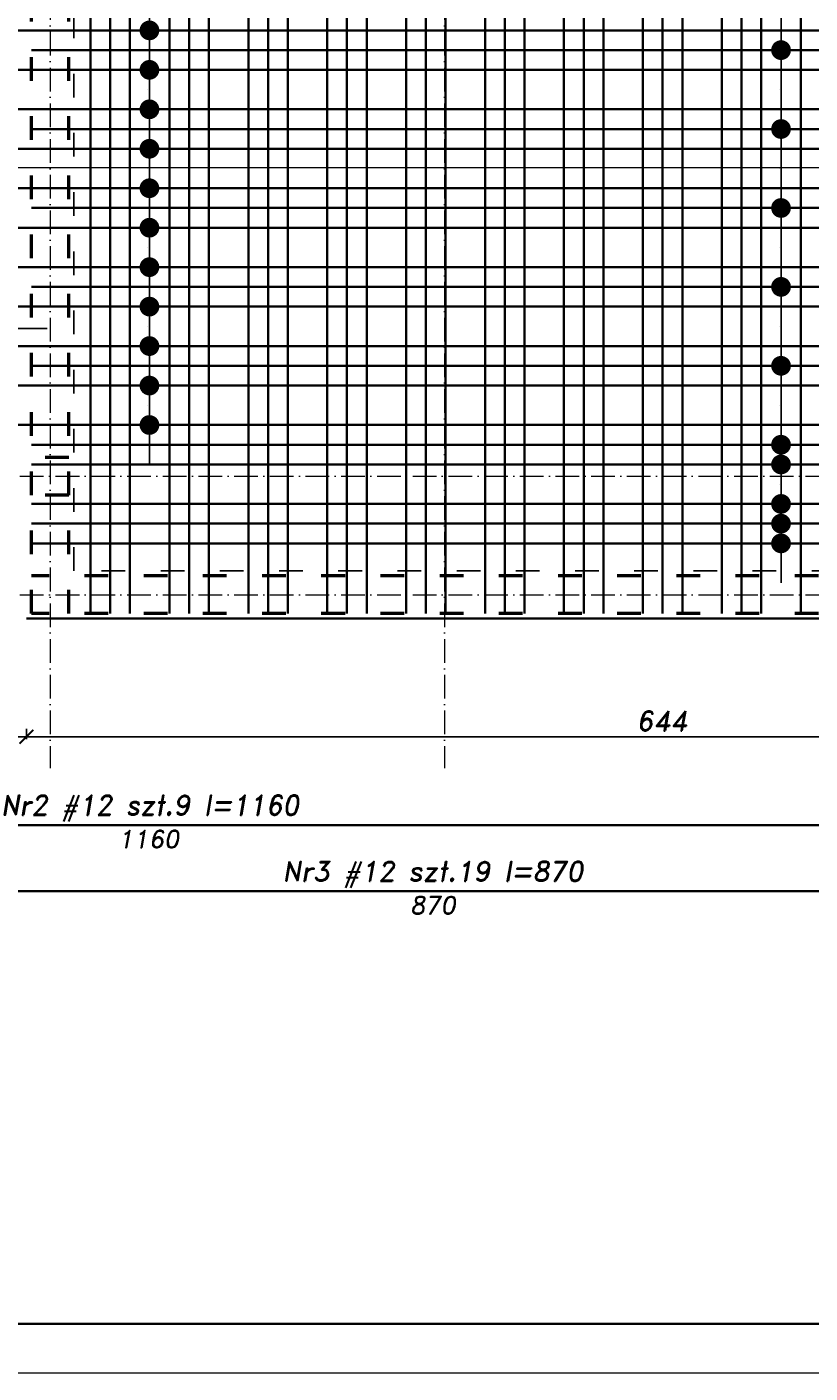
# Model space of a CAD drawing. Header units: millimetres. Extents: x 295948 to 312016, y 6878 to 18016.
# Tile 73 of 252: x 302029 to 302426, y 13742 to 14424. Entities that reach past the tile are written whole.
import ezdxf

# ---------------------------------------------------------------- set-up
doc = ezdxf.new("R2010")
doc.units = ezdxf.units.MM
doc.linetypes.add('ACAD_ISO03W100', pattern=[30, 12, -18])
doc.linetypes.add('ACAD_ISO10W100', pattern=[18, 12, -3, 0, -3])
for name, color, linetype, lineweight in [('konstrukcja', 3, 'Continuous', 35), ('konstrukcja wymiary', 1, 'Continuous', 13), ('opisy', 2, 'Continuous', 18), ('osie', 5, 'ACAD_ISO10W100', 13), ('zbrojenie', 4, 'Continuous', 50), ('zbrojenie płyty', 141, 'Continuous', 35)]:
    doc.layers.add(name, color=color, linetype=linetype, lineweight=lineweight)
doc.layers.add('przerywane', color=6, linetype='ACAD_ISO03W100')
doc.styles.add('KONSTRUKCJA', font='romand.shx', dxfattribs={"oblique": 10})
doc.styles.get("Standard").update_dxf_attribs({"font": 'romand.shx', "oblique": 10})
doc.dimstyles.new('150', dxfattribs={"dimtxt": 10, "dimasz": 7, "dimexe": 1.25, "dimexo": 0.625, "dimgap": 3, "dimtad": 1, "dimdec": 0, "dimrnd": 0.5, "dimtxsty": 'KONSTRUKCJA', "dimblk": 'ARCHTICK', "dimcen": 2.5, "dimadec": 0, "dimazin": 0, "dimtfac": 1, "dimtdec": 0, "dimtix": 1, "dimtmove": 0, "dimatfit": 3, "dimfxl": 4, "dimfxlon": 1, "dimarcsym": 0})
doc.dimstyles.new('kropki', dxfattribs={"dimtxt": 0.001, "dimasz": 10, "dimexe": 1.25, "dimexo": 0.625, "dimgap": 1, "dimtad": 1, "dimtxsty": 'Standard', "dimblk": 'DOT', "dimcen": 2.5, "dimadec": 0, "dimazin": 0, "dimtfac": 1, "dimtmove": 0, "dimatfit": 3, "dimfxl": 1, "dimfxlon": 1, "dimarcsym": 0})

# ---------------------------------------------------------------- blocks, each defined once
blk = doc.blocks.new('_ArchTick')
at = {"color": 0, "linetype": 'ByBlock', "lineweight": 13, "const_width": 0.15}
blk.add_lwpolyline([(-0.5, -0.5), (0.5, 0.5)], dxfattribs=at)
blk = doc.blocks.new('*D118')
at = {"layer": 'Defpoints', "color": 0, "transparency": 16777216}
for p in [(302028.44, 14184.3), (301532.44, 14124.3), (302028.44, 14064.3)]:
    blk.add_point(p, dxfattribs=at)
at = {"layer": 'konstrukcja wymiary', "color": 0, "lineweight": -2, "transparency": 16777216}
for p, q in [((301532.44, 14068.3), (301532.44, 14063.05)), ((302028.44, 14068.3), (302028.44, 14063.05)), ((301532.44, 14064.3), (302028.44, 14064.3))]:
    blk.add_line(p, q, dxfattribs=at)
at = {"layer": 'konstrukcja wymiary', "color": 0, "lineweight": -2, "transparency": 16777216, "xscale": 7, "yscale": 7, "zscale": 7, "rotation": 180}
blk.add_blockref('_ArchTick', (301532.44, 14064.3), dxfattribs=at)
at = {"layer": 'konstrukcja wymiary', "color": 0, "lineweight": -2, "transparency": 16777216, "xscale": 7, "yscale": 7, "zscale": 7}
blk.add_blockref('_ArchTick', (302028.44, 14064.3), dxfattribs=at)
at = {"layer": 'konstrukcja wymiary', "color": 0, "transparency": 16777216, "insert": (301780.44, 14072.3), "char_height": 10, "attachment_point": 5, "style": 'KONSTRUKCJA'}
blk.add_mtext('496', dxfattribs=at)
blk = doc.blocks.new('*D119')
at = {"layer": 'Defpoints', "color": 0, "transparency": 16777216}
for p in [(302028.44, 14184.3), (302672.44, 14124.3), (302672.44, 14064.3)]:
    blk.add_point(p, dxfattribs=at)
at = {"layer": 'konstrukcja wymiary', "color": 0, "lineweight": -2, "transparency": 16777216}
for p, q in [((302028.44, 14068.3), (302028.44, 14063.05)), ((302672.44, 14068.3), (302672.44, 14063.05)), ((302028.44, 14064.3), (302672.44, 14064.3))]:
    blk.add_line(p, q, dxfattribs=at)
at = {"layer": 'konstrukcja wymiary', "color": 0, "lineweight": -2, "transparency": 16777216, "xscale": 7, "yscale": 7, "zscale": 7, "rotation": 180}
blk.add_blockref('_ArchTick', (302028.44, 14064.3), dxfattribs=at)
at = {"layer": 'konstrukcja wymiary', "color": 0, "lineweight": -2, "transparency": 16777216, "xscale": 7, "yscale": 7, "zscale": 7}
blk.add_blockref('_ArchTick', (302672.44, 14064.3), dxfattribs=at)
at = {"layer": 'konstrukcja wymiary', "color": 0, "transparency": 16777216, "insert": (302350.44, 14072.3), "char_height": 10, "attachment_point": 5, "style": 'KONSTRUKCJA'}
blk.add_mtext('644', dxfattribs=at)
blk = doc.blocks.new('_Dot')
at = {"color": 0, "linetype": 'ByBlock', "lineweight": -2}
blk.add_line((-0.5, 0), (-1, 0), dxfattribs=at)
at = {"color": 0, "linetype": 'ByBlock', "const_width": 0.5}
blk.add_lwpolyline([(-0.25, 0, 1), (0.25, 0, 1)], format="xyb", close=True, dxfattribs=at)
blk = doc.blocks.new('*D203')
at = {"layer": 'Defpoints', "color": 0, "transparency": 16777216}
for p in [(302400.94, 14478.3), (302400.94, 14412.3), (302410.97, 14412.3)]:
    blk.add_point(p, dxfattribs=at)
at = {"layer": 'konstrukcja wymiary', "color": 0, "lineweight": -2, "transparency": 16777216}
for p, q in [((302409.97, 14478.3), (302412.22, 14478.3)), ((302410.97, 14468.3), (302410.97, 14422.3)), ((302409.97, 14412.3), (302412.22, 14412.3))]:
    blk.add_line(p, q, dxfattribs=at)
at = {"layer": 'konstrukcja wymiary', "color": 0, "lineweight": -2, "transparency": 16777216, "xscale": 10, "yscale": 10, "zscale": 10}
for p, rotation in [((302410.97, 14478.3), 90), ((302410.97, 14412.3), 270)]:
    blk.add_blockref('_Dot', p, dxfattribs=dict(at, rotation=rotation))
at = {"layer": 'konstrukcja wymiary', "color": 0, "transparency": 16777216, "insert": (302409.97, 14445.3), "char_height": 0.001, "attachment_point": 5, "rotation": 90}
blk.add_mtext('66', dxfattribs=at)
blk = doc.blocks.new('*D204')
at = {"layer": 'Defpoints', "color": 0, "transparency": 16777216}
for p in [(302400.94, 14412.3), (302400.94, 14372.3), (302410.97, 14372.3)]:
    blk.add_point(p, dxfattribs=at)
at = {"layer": 'konstrukcja wymiary', "color": 0, "lineweight": -2, "transparency": 16777216}
for p, q in [((302409.97, 14412.3), (302412.22, 14412.3)), ((302410.97, 14402.3), (302410.97, 14382.3)), ((302409.97, 14372.3), (302412.22, 14372.3))]:
    blk.add_line(p, q, dxfattribs=at)
at = {"layer": 'konstrukcja wymiary', "color": 0, "lineweight": -2, "transparency": 16777216, "xscale": 10, "yscale": 10, "zscale": 10}
for p, rotation in [((302410.97, 14412.3), 90), ((302410.97, 14372.3), 270)]:
    blk.add_blockref('_Dot', p, dxfattribs=dict(at, rotation=rotation))
at = {"layer": 'konstrukcja wymiary', "color": 0, "transparency": 16777216, "insert": (302409.97, 14392.3), "char_height": 0.001, "attachment_point": 5, "rotation": 90}
blk.add_mtext('40', dxfattribs=at)
blk = doc.blocks.new('*D205')
at = {"layer": 'Defpoints', "color": 0, "transparency": 16777216}
for p in [(302400.94, 14372.3), (302400.94, 14332.3), (302410.97, 14332.3)]:
    blk.add_point(p, dxfattribs=at)
at = {"layer": 'konstrukcja wymiary', "color": 0, "lineweight": -2, "transparency": 16777216}
for p, q in [((302409.97, 14372.3), (302412.22, 14372.3)), ((302410.97, 14362.3), (302410.97, 14342.3)), ((302409.97, 14332.3), (302412.22, 14332.3))]:
    blk.add_line(p, q, dxfattribs=at)
at = {"layer": 'konstrukcja wymiary', "color": 0, "lineweight": -2, "transparency": 16777216, "xscale": 10, "yscale": 10, "zscale": 10}
for p, rotation in [((302410.97, 14372.3), 90), ((302410.97, 14332.3), 270)]:
    blk.add_blockref('_Dot', p, dxfattribs=dict(at, rotation=rotation))
at = {"layer": 'konstrukcja wymiary', "color": 0, "transparency": 16777216, "insert": (302409.97, 14352.3), "char_height": 0.001, "attachment_point": 5, "rotation": 90}
blk.add_mtext('40', dxfattribs=at)
blk = doc.blocks.new('*D206')
at = {"layer": 'Defpoints', "color": 0, "transparency": 16777216}
for p in [(302400.94, 14332.3), (302410.97, 14292.3), (302410.97, 14292.3)]:
    blk.add_point(p, dxfattribs=at)
at = {"layer": 'konstrukcja wymiary', "color": 0, "lineweight": -2, "transparency": 16777216}
for p, q in [((302409.97, 14332.3), (302412.22, 14332.3)), ((302410.97, 14322.3), (302410.97, 14302.3)), ((302410.97, 14292.3), (302412.22, 14292.3))]:
    blk.add_line(p, q, dxfattribs=at)
at = {"layer": 'konstrukcja wymiary', "color": 0, "lineweight": -2, "transparency": 16777216, "xscale": 10, "yscale": 10, "zscale": 10}
for p, rotation in [((302410.97, 14332.3), 90), ((302410.97, 14292.3), 270)]:
    blk.add_blockref('_Dot', p, dxfattribs=dict(at, rotation=rotation))
at = {"layer": 'konstrukcja wymiary', "color": 0, "transparency": 16777216, "insert": (302409.97, 14312.3), "char_height": 0.001, "attachment_point": 5, "rotation": 90}
blk.add_mtext('40', dxfattribs=at)
blk = doc.blocks.new('*D207')
at = {"layer": 'Defpoints', "color": 0, "transparency": 16777216}
for p in [(302410.97, 14292.3), (302400.94, 14252.3), (302410.97, 14252.3)]:
    blk.add_point(p, dxfattribs=at)
at = {"layer": 'konstrukcja wymiary', "color": 0, "lineweight": -2, "transparency": 16777216}
for p, q in [((302410.97, 14292.3), (302412.22, 14292.3)), ((302410.97, 14282.3), (302410.97, 14262.3)), ((302409.97, 14252.3), (302412.22, 14252.3))]:
    blk.add_line(p, q, dxfattribs=at)
at = {"layer": 'konstrukcja wymiary', "color": 0, "lineweight": -2, "transparency": 16777216, "xscale": 10, "yscale": 10, "zscale": 10}
for p, rotation in [((302410.97, 14292.3), 90), ((302410.97, 14252.3), 270)]:
    blk.add_blockref('_Dot', p, dxfattribs=dict(at, rotation=rotation))
at = {"layer": 'konstrukcja wymiary', "color": 0, "transparency": 16777216, "insert": (302409.97, 14272.3), "char_height": 0.001, "attachment_point": 5, "rotation": 90}
blk.add_mtext('40', dxfattribs=at)
blk = doc.blocks.new('*D208')
at = {"layer": 'Defpoints', "color": 0, "transparency": 16777216}
for p in [(302400.94, 14252.3), (302400.94, 14212.3), (302410.97, 14212.3)]:
    blk.add_point(p, dxfattribs=at)
at = {"layer": 'konstrukcja wymiary', "color": 0, "lineweight": -2, "transparency": 16777216}
for p, q in [((302409.97, 14252.3), (302412.22, 14252.3)), ((302410.97, 14242.3), (302410.97, 14222.3)), ((302409.97, 14212.3), (302412.22, 14212.3))]:
    blk.add_line(p, q, dxfattribs=at)
at = {"layer": 'konstrukcja wymiary', "color": 0, "lineweight": -2, "transparency": 16777216, "xscale": 10, "yscale": 10, "zscale": 10}
for p, rotation in [((302410.97, 14252.3), 90), ((302410.97, 14212.3), 270)]:
    blk.add_blockref('_Dot', p, dxfattribs=dict(at, rotation=rotation))
at = {"layer": 'konstrukcja wymiary', "color": 0, "transparency": 16777216, "insert": (302409.97, 14232.3), "char_height": 0.001, "attachment_point": 5, "rotation": 90}
blk.add_mtext('40', dxfattribs=at)
blk = doc.blocks.new('*D209')
at = {"layer": 'Defpoints', "color": 0, "transparency": 16777216}
for p in [(302400.94, 14212.3), (302400.94, 14202.3), (302410.97, 14202.3)]:
    blk.add_point(p, dxfattribs=at)
at = {"layer": 'konstrukcja wymiary', "color": 0, "lineweight": -2, "transparency": 16777216}
for p, q in [((302410.97, 14222.3), (302410.97, 14232.3)), ((302409.97, 14212.3), (302412.22, 14212.3)), ((302410.97, 14212.3), (302410.97, 14202.3)), ((302409.97, 14202.3), (302412.22, 14202.3)), ((302410.97, 14192.3), (302410.97, 14182.3))]:
    blk.add_line(p, q, dxfattribs=at)
at = {"layer": 'konstrukcja wymiary', "color": 0, "lineweight": -2, "transparency": 16777216, "xscale": 10, "yscale": 10, "zscale": 10}
for p, rotation in [((302410.97, 14212.3), 270), ((302410.97, 14202.3), 90)]:
    blk.add_blockref('_Dot', p, dxfattribs=dict(at, rotation=rotation))
at = {"layer": 'konstrukcja wymiary', "color": 0, "transparency": 16777216, "insert": (302409.97, 14207.3), "char_height": 0.001, "attachment_point": 5, "rotation": 90}
blk.add_mtext('10', dxfattribs=at)
blk = doc.blocks.new('*D210')
at = {"layer": 'Defpoints', "color": 0, "transparency": 16777216}
for p in [(302400.94, 14202.3), (302400.94, 14182.3), (302410.97, 14182.3)]:
    blk.add_point(p, dxfattribs=at)
at = {"layer": 'konstrukcja wymiary', "color": 0, "lineweight": -2, "transparency": 16777216}
for p, q in [((302410.97, 14212.3), (302410.97, 14222.3)), ((302409.97, 14202.3), (302412.22, 14202.3)), ((302410.97, 14202.3), (302410.97, 14182.3)), ((302409.97, 14182.3), (302412.22, 14182.3)), ((302410.97, 14172.3), (302410.97, 14162.3))]:
    blk.add_line(p, q, dxfattribs=at)
at = {"layer": 'konstrukcja wymiary', "color": 0, "lineweight": -2, "transparency": 16777216, "xscale": 10, "yscale": 10, "zscale": 10}
for p, rotation in [((302410.97, 14202.3), 270), ((302410.97, 14182.3), 90)]:
    blk.add_blockref('_Dot', p, dxfattribs=dict(at, rotation=rotation))
at = {"layer": 'konstrukcja wymiary', "color": 0, "transparency": 16777216, "insert": (302409.97, 14192.3), "char_height": 0.001, "attachment_point": 5, "rotation": 90}
blk.add_mtext('20', dxfattribs=at)
blk = doc.blocks.new('*D211')
at = {"layer": 'Defpoints', "color": 0, "transparency": 16777216}
for p in [(302400.94, 14182.3), (302400.94, 14172.3), (302410.97, 14172.3)]:
    blk.add_point(p, dxfattribs=at)
at = {"layer": 'konstrukcja wymiary', "color": 0, "lineweight": -2, "transparency": 16777216}
for p, q in [((302410.97, 14192.3), (302410.97, 14202.3)), ((302409.97, 14182.3), (302412.22, 14182.3)), ((302410.97, 14182.3), (302410.97, 14172.3)), ((302409.97, 14172.3), (302412.22, 14172.3)), ((302410.97, 14162.3), (302410.97, 14152.3))]:
    blk.add_line(p, q, dxfattribs=at)
at = {"layer": 'konstrukcja wymiary', "color": 0, "lineweight": -2, "transparency": 16777216, "xscale": 10, "yscale": 10, "zscale": 10}
for p, rotation in [((302410.97, 14182.3), 270), ((302410.97, 14172.3), 90)]:
    blk.add_blockref('_Dot', p, dxfattribs=dict(at, rotation=rotation))
at = {"layer": 'konstrukcja wymiary', "color": 0, "transparency": 16777216, "insert": (302409.97, 14177.3), "char_height": 0.001, "attachment_point": 5, "rotation": 90}
blk.add_mtext('10', dxfattribs=at)
blk = doc.blocks.new('*D212')
at = {"layer": 'Defpoints', "color": 0, "transparency": 16777216}
for p in [(302400.94, 14172.3), (302400.94, 14162.3), (302410.97, 14162.3)]:
    blk.add_point(p, dxfattribs=at)
at = {"layer": 'konstrukcja wymiary', "color": 0, "lineweight": -2, "transparency": 16777216}
for p, q in [((302410.97, 14182.3), (302410.97, 14192.3)), ((302409.97, 14172.3), (302412.22, 14172.3)), ((302410.97, 14172.3), (302410.97, 14162.3)), ((302409.97, 14162.3), (302412.22, 14162.3)), ((302410.97, 14152.3), (302410.97, 14142.3))]:
    blk.add_line(p, q, dxfattribs=at)
at = {"layer": 'konstrukcja wymiary', "color": 0, "lineweight": -2, "transparency": 16777216, "xscale": 10, "yscale": 10, "zscale": 10}
for p, rotation in [((302410.97, 14172.3), 270), ((302410.97, 14162.3), 90)]:
    blk.add_blockref('_Dot', p, dxfattribs=dict(at, rotation=rotation))
at = {"layer": 'konstrukcja wymiary', "color": 0, "transparency": 16777216, "insert": (302409.97, 14167.3), "char_height": 0.001, "attachment_point": 5, "rotation": 90}
blk.add_mtext('10', dxfattribs=at)
blk = doc.blocks.new('*D213')
at = {"layer": 'Defpoints', "color": 0, "transparency": 16777216}
for p in [(302090.81, 14242.3), (302100.94, 14242.3), (302100.94, 14222.3)]:
    blk.add_point(p, dxfattribs=at)
at = {"layer": 'konstrukcja wymiary', "color": 0, "lineweight": -2, "transparency": 16777216}
for p, q in [((302090.81, 14252.3), (302090.81, 14262.3)), ((302091.81, 14242.3), (302089.56, 14242.3)), ((302090.81, 14222.3), (302090.81, 14242.3)), ((302091.81, 14222.3), (302089.56, 14222.3)), ((302090.81, 14212.3), (302090.81, 14202.3))]:
    blk.add_line(p, q, dxfattribs=at)
at = {"layer": 'konstrukcja wymiary', "color": 0, "lineweight": -2, "transparency": 16777216, "xscale": 10, "yscale": 10, "zscale": 10}
for p, rotation in [((302090.81, 14242.3), 270), ((302090.81, 14222.3), 90)]:
    blk.add_blockref('_Dot', p, dxfattribs=dict(at, rotation=rotation))
at = {"layer": 'konstrukcja wymiary', "color": 0, "transparency": 16777216, "insert": (302089.81, 14232.3), "char_height": 0.001, "attachment_point": 5, "rotation": 90}
blk.add_mtext('20', dxfattribs=at)
blk = doc.blocks.new('*D214')
at = {"layer": 'Defpoints', "color": 0, "transparency": 16777216}
for p in [(302090.81, 14262.3), (302100.94, 14262.3), (302100.94, 14242.3)]:
    blk.add_point(p, dxfattribs=at)
at = {"layer": 'konstrukcja wymiary', "color": 0, "lineweight": -2, "transparency": 16777216}
for p, q in [((302090.81, 14272.3), (302090.81, 14282.3)), ((302091.81, 14262.3), (302089.56, 14262.3)), ((302090.81, 14242.3), (302090.81, 14262.3)), ((302091.81, 14242.3), (302089.56, 14242.3)), ((302090.81, 14232.3), (302090.81, 14222.3))]:
    blk.add_line(p, q, dxfattribs=at)
at = {"layer": 'konstrukcja wymiary', "color": 0, "lineweight": -2, "transparency": 16777216, "xscale": 10, "yscale": 10, "zscale": 10}
for p, rotation in [((302090.81, 14262.3), 270), ((302090.81, 14242.3), 90)]:
    blk.add_blockref('_Dot', p, dxfattribs=dict(at, rotation=rotation))
at = {"layer": 'konstrukcja wymiary', "color": 0, "transparency": 16777216, "insert": (302089.81, 14252.3), "char_height": 0.001, "attachment_point": 5, "rotation": 90}
blk.add_mtext('20', dxfattribs=at)
blk = doc.blocks.new('*D215')
at = {"layer": 'Defpoints', "color": 0, "transparency": 16777216}
for p in [(302090.81, 14282.3), (302100.94, 14282.3), (302100.94, 14262.3)]:
    blk.add_point(p, dxfattribs=at)
at = {"layer": 'konstrukcja wymiary', "color": 0, "lineweight": -2, "transparency": 16777216}
for p, q in [((302090.81, 14292.3), (302090.81, 14302.3)), ((302091.81, 14282.3), (302089.56, 14282.3)), ((302090.81, 14262.3), (302090.81, 14282.3)), ((302091.81, 14262.3), (302089.56, 14262.3)), ((302090.81, 14252.3), (302090.81, 14242.3))]:
    blk.add_line(p, q, dxfattribs=at)
at = {"layer": 'konstrukcja wymiary', "color": 0, "lineweight": -2, "transparency": 16777216, "xscale": 10, "yscale": 10, "zscale": 10}
for p, rotation in [((302090.81, 14282.3), 270), ((302090.81, 14262.3), 90)]:
    blk.add_blockref('_Dot', p, dxfattribs=dict(at, rotation=rotation))
at = {"layer": 'konstrukcja wymiary', "color": 0, "transparency": 16777216, "insert": (302089.81, 14272.3), "char_height": 0.001, "attachment_point": 5, "rotation": 90}
blk.add_mtext('20', dxfattribs=at)
blk = doc.blocks.new('*D216')
at = {"layer": 'Defpoints', "color": 0, "transparency": 16777216}
for p in [(302090.81, 14302.3), (302100.94, 14302.3), (302100.94, 14282.3)]:
    blk.add_point(p, dxfattribs=at)
at = {"layer": 'konstrukcja wymiary', "color": 0, "lineweight": -2, "transparency": 16777216}
for p, q in [((302090.81, 14312.3), (302090.81, 14322.3)), ((302091.81, 14302.3), (302089.56, 14302.3)), ((302090.81, 14282.3), (302090.81, 14302.3)), ((302091.81, 14282.3), (302089.56, 14282.3)), ((302090.81, 14272.3), (302090.81, 14262.3))]:
    blk.add_line(p, q, dxfattribs=at)
at = {"layer": 'konstrukcja wymiary', "color": 0, "lineweight": -2, "transparency": 16777216, "xscale": 10, "yscale": 10, "zscale": 10}
for p, rotation in [((302090.81, 14302.3), 270), ((302090.81, 14282.3), 90)]:
    blk.add_blockref('_Dot', p, dxfattribs=dict(at, rotation=rotation))
at = {"layer": 'konstrukcja wymiary', "color": 0, "transparency": 16777216, "insert": (302089.81, 14292.3), "char_height": 0.001, "attachment_point": 5, "rotation": 90}
blk.add_mtext('20', dxfattribs=at)
blk = doc.blocks.new('*D217')
at = {"layer": 'Defpoints', "color": 0, "transparency": 16777216}
for p in [(302090.81, 14322.3), (302100.94, 14322.3), (302100.94, 14302.3)]:
    blk.add_point(p, dxfattribs=at)
at = {"layer": 'konstrukcja wymiary', "color": 0, "lineweight": -2, "transparency": 16777216}
for p, q in [((302090.81, 14332.3), (302090.81, 14342.3)), ((302091.81, 14322.3), (302089.56, 14322.3)), ((302090.81, 14302.3), (302090.81, 14322.3)), ((302091.81, 14302.3), (302089.56, 14302.3)), ((302090.81, 14292.3), (302090.81, 14282.3))]:
    blk.add_line(p, q, dxfattribs=at)
at = {"layer": 'konstrukcja wymiary', "color": 0, "lineweight": -2, "transparency": 16777216, "xscale": 10, "yscale": 10, "zscale": 10}
for p, rotation in [((302090.81, 14322.3), 270), ((302090.81, 14302.3), 90)]:
    blk.add_blockref('_Dot', p, dxfattribs=dict(at, rotation=rotation))
at = {"layer": 'konstrukcja wymiary', "color": 0, "transparency": 16777216, "insert": (302089.81, 14312.3), "char_height": 0.001, "attachment_point": 5, "rotation": 90}
blk.add_mtext('20', dxfattribs=at)
blk = doc.blocks.new('*D218')
at = {"layer": 'Defpoints', "color": 0, "transparency": 16777216}
for p in [(302090.81, 14342.3), (302100.94, 14342.3), (302100.94, 14322.3)]:
    blk.add_point(p, dxfattribs=at)
at = {"layer": 'konstrukcja wymiary', "color": 0, "lineweight": -2, "transparency": 16777216}
for p, q in [((302090.81, 14352.3), (302090.81, 14362.3)), ((302091.81, 14342.3), (302089.56, 14342.3)), ((302090.81, 14322.3), (302090.81, 14342.3)), ((302091.81, 14322.3), (302089.56, 14322.3)), ((302090.81, 14312.3), (302090.81, 14302.3))]:
    blk.add_line(p, q, dxfattribs=at)
at = {"layer": 'konstrukcja wymiary', "color": 0, "lineweight": -2, "transparency": 16777216, "xscale": 10, "yscale": 10, "zscale": 10}
for p, rotation in [((302090.81, 14342.3), 270), ((302090.81, 14322.3), 90)]:
    blk.add_blockref('_Dot', p, dxfattribs=dict(at, rotation=rotation))
at = {"layer": 'konstrukcja wymiary', "color": 0, "transparency": 16777216, "insert": (302089.81, 14332.3), "char_height": 0.001, "attachment_point": 5, "rotation": 90}
blk.add_mtext('20', dxfattribs=at)
blk = doc.blocks.new('*D219')
at = {"layer": 'Defpoints', "color": 0, "transparency": 16777216}
for p in [(302090.81, 14362.3), (302100.94, 14362.3), (302100.94, 14342.3)]:
    blk.add_point(p, dxfattribs=at)
at = {"layer": 'konstrukcja wymiary', "color": 0, "lineweight": -2, "transparency": 16777216}
for p, q in [((302090.81, 14372.3), (302090.81, 14382.3)), ((302091.81, 14362.3), (302089.56, 14362.3)), ((302090.81, 14342.3), (302090.81, 14362.3)), ((302091.81, 14342.3), (302089.56, 14342.3)), ((302090.81, 14332.3), (302090.81, 14322.3))]:
    blk.add_line(p, q, dxfattribs=at)
at = {"layer": 'konstrukcja wymiary', "color": 0, "lineweight": -2, "transparency": 16777216, "xscale": 10, "yscale": 10, "zscale": 10}
for p, rotation in [((302090.81, 14362.3), 270), ((302090.81, 14342.3), 90)]:
    blk.add_blockref('_Dot', p, dxfattribs=dict(at, rotation=rotation))
at = {"layer": 'konstrukcja wymiary', "color": 0, "transparency": 16777216, "insert": (302089.81, 14352.3), "char_height": 0.001, "attachment_point": 5, "rotation": 90}
blk.add_mtext('20', dxfattribs=at)
blk = doc.blocks.new('*D220')
at = {"layer": 'Defpoints', "color": 0, "transparency": 16777216}
for p in [(302090.81, 14382.3), (302100.94, 14382.3), (302100.94, 14362.3)]:
    blk.add_point(p, dxfattribs=at)
at = {"layer": 'konstrukcja wymiary', "color": 0, "lineweight": -2, "transparency": 16777216}
for p, q in [((302090.81, 14392.3), (302090.81, 14402.3)), ((302091.81, 14382.3), (302089.56, 14382.3)), ((302090.81, 14362.3), (302090.81, 14382.3)), ((302091.81, 14362.3), (302089.56, 14362.3)), ((302090.81, 14352.3), (302090.81, 14342.3))]:
    blk.add_line(p, q, dxfattribs=at)
at = {"layer": 'konstrukcja wymiary', "color": 0, "lineweight": -2, "transparency": 16777216, "xscale": 10, "yscale": 10, "zscale": 10}
for p, rotation in [((302090.81, 14382.3), 270), ((302090.81, 14362.3), 90)]:
    blk.add_blockref('_Dot', p, dxfattribs=dict(at, rotation=rotation))
at = {"layer": 'konstrukcja wymiary', "color": 0, "transparency": 16777216, "insert": (302089.81, 14372.3), "char_height": 0.001, "attachment_point": 5, "rotation": 90}
blk.add_mtext('20', dxfattribs=at)
blk = doc.blocks.new('*D221')
at = {"layer": 'Defpoints', "color": 0, "transparency": 16777216}
for p in [(302090.81, 14402.3), (302100.94, 14402.3), (302100.94, 14382.3)]:
    blk.add_point(p, dxfattribs=at)
at = {"layer": 'konstrukcja wymiary', "color": 0, "lineweight": -2, "transparency": 16777216}
for p, q in [((302090.81, 14412.3), (302090.81, 14422.3)), ((302091.81, 14402.3), (302089.56, 14402.3)), ((302090.81, 14382.3), (302090.81, 14402.3)), ((302091.81, 14382.3), (302089.56, 14382.3)), ((302090.81, 14372.3), (302090.81, 14362.3))]:
    blk.add_line(p, q, dxfattribs=at)
at = {"layer": 'konstrukcja wymiary', "color": 0, "lineweight": -2, "transparency": 16777216, "xscale": 10, "yscale": 10, "zscale": 10}
for p, rotation in [((302090.81, 14402.3), 270), ((302090.81, 14382.3), 90)]:
    blk.add_blockref('_Dot', p, dxfattribs=dict(at, rotation=rotation))
at = {"layer": 'konstrukcja wymiary', "color": 0, "transparency": 16777216, "insert": (302089.81, 14392.3), "char_height": 0.001, "attachment_point": 5, "rotation": 90}
blk.add_mtext('20', dxfattribs=at)
blk = doc.blocks.new('*D222')
at = {"layer": 'Defpoints', "color": 0, "transparency": 16777216}
for p in [(302090.81, 14422.3), (302100.94, 14422.3), (302100.94, 14402.3)]:
    blk.add_point(p, dxfattribs=at)
at = {"layer": 'konstrukcja wymiary', "color": 0, "lineweight": -2, "transparency": 16777216}
for p, q in [((302090.81, 14432.3), (302090.81, 14442.3)), ((302091.81, 14422.3), (302089.56, 14422.3)), ((302090.81, 14402.3), (302090.81, 14422.3)), ((302091.81, 14402.3), (302089.56, 14402.3)), ((302090.81, 14392.3), (302090.81, 14382.3))]:
    blk.add_line(p, q, dxfattribs=at)
at = {"layer": 'konstrukcja wymiary', "color": 0, "lineweight": -2, "transparency": 16777216, "xscale": 10, "yscale": 10, "zscale": 10}
for p, rotation in [((302090.81, 14422.3), 270), ((302090.81, 14402.3), 90)]:
    blk.add_blockref('_Dot', p, dxfattribs=dict(at, rotation=rotation))
at = {"layer": 'konstrukcja wymiary', "color": 0, "transparency": 16777216, "insert": (302089.81, 14412.3), "char_height": 0.001, "attachment_point": 5, "rotation": 90}
blk.add_mtext('20', dxfattribs=at)
blk = doc.blocks.new('*D223')
at = {"layer": 'Defpoints', "color": 0, "transparency": 16777216}
for p in [(302090.81, 14437.85), (302100.94, 14437.85), (302100.94, 14422.3)]:
    blk.add_point(p, dxfattribs=at)
at = {"layer": 'konstrukcja wymiary', "color": 0, "lineweight": -2, "transparency": 16777216}
for p, q in [((302090.81, 14447.85), (302090.81, 14457.85)), ((302091.81, 14437.85), (302089.56, 14437.85)), ((302090.81, 14422.3), (302090.81, 14437.85)), ((302091.81, 14422.3), (302089.56, 14422.3)), ((302090.81, 14412.3), (302090.81, 14402.3))]:
    blk.add_line(p, q, dxfattribs=at)
at = {"layer": 'konstrukcja wymiary', "color": 0, "lineweight": -2, "transparency": 16777216, "xscale": 10, "yscale": 10, "zscale": 10}
for p, rotation in [((302090.81, 14437.85), 270), ((302090.81, 14422.3), 90)]:
    blk.add_blockref('_Dot', p, dxfattribs=dict(at, rotation=rotation))
at = {"layer": 'konstrukcja wymiary', "color": 0, "transparency": 16777216, "insert": (302089.81, 14430.08), "char_height": 0.001, "attachment_point": 5, "rotation": 90}
blk.add_mtext('15,54', dxfattribs=at)
blk = doc.blocks.new('*D224')
at = {"layer": 'Defpoints', "color": 0, "transparency": 16777216}
for p in [(302090.81, 14452.76), (302100.94, 14452.76), (302100.94, 14437.85)]:
    blk.add_point(p, dxfattribs=at)
at = {"layer": 'konstrukcja wymiary', "color": 0, "lineweight": -2, "transparency": 16777216}
for p, q in [((302090.81, 14462.76), (302090.81, 14472.76)), ((302091.81, 14452.76), (302089.56, 14452.76)), ((302090.81, 14437.85), (302090.81, 14452.76)), ((302091.81, 14437.85), (302089.56, 14437.85)), ((302090.81, 14427.85), (302090.81, 14417.85))]:
    blk.add_line(p, q, dxfattribs=at)
at = {"layer": 'konstrukcja wymiary', "color": 0, "lineweight": -2, "transparency": 16777216, "xscale": 10, "yscale": 10, "zscale": 10}
for p, rotation in [((302090.81, 14452.76), 270), ((302090.81, 14437.85), 90)]:
    blk.add_blockref('_Dot', p, dxfattribs=dict(at, rotation=rotation))
at = {"layer": 'konstrukcja wymiary', "color": 0, "transparency": 16777216, "insert": (302089.81, 14445.3), "char_height": 0.001, "attachment_point": 5, "rotation": 90}
blk.add_mtext('14,91', dxfattribs=at)
blk = doc.blocks.new('*D1569')
at = {"layer": 'Defpoints', "color": 0, "transparency": 16777216}
for p in [(302018.94, 14271.14), (301998.94, 14262.3), (302018.94, 14262.3)]:
    blk.add_point(p, dxfattribs=at)
at = {"layer": 'konstrukcja wymiary', "color": 0, "lineweight": -2, "transparency": 16777216}
for p, q in [((301988.94, 14271.14), (301978.94, 14271.14)), ((301998.94, 14270.14), (301998.94, 14272.39)), ((301998.94, 14271.14), (302018.94, 14271.14)), ((302018.94, 14270.14), (302018.94, 14272.39)), ((302028.94, 14271.14), (302038.94, 14271.14))]:
    blk.add_line(p, q, dxfattribs=at)
at = {"layer": 'konstrukcja wymiary', "color": 0, "lineweight": -2, "transparency": 16777216, "xscale": 10, "yscale": 10, "zscale": 10}
blk.add_blockref('_Dot', (301998.94, 14271.14), dxfattribs=at)
at = {"layer": 'konstrukcja wymiary', "color": 0, "lineweight": -2, "transparency": 16777216, "xscale": 10, "yscale": 10, "zscale": 10, "rotation": 180}
blk.add_blockref('_Dot', (302018.94, 14271.14), dxfattribs=at)
at = {"layer": 'konstrukcja wymiary', "color": 0, "transparency": 16777216, "insert": (302008.94, 14272.14), "char_height": 0.001, "attachment_point": 5}
blk.add_mtext('20', dxfattribs=at)

msp = doc.modelspace()

# ---------------------------------------------------------------- linework, layer by layer
at = {"layer": 'konstrukcja'}
msp.add_line((302028.44, 14124.305), (302672.44, 14124.305), dxfattribs=at)
msp.add_lwpolyline([(306241.285, 15201.794), (306241.285, 13766.794), (300541.285, 13766.794), (300541.285, 15201.794)], close=True, dxfattribs=at)
at = {"layer": 'konstrukcja wymiary'}
msp.add_line((302510.823, 14352.572), (301721.912, 14352.572), dxfattribs=at)
msp.add_lwpolyline([(306266.285, 15226.794), (306266.285, 13741.794), (300516.285, 13741.794), (300516.285, 15226.794)], close=True, dxfattribs=at)
at = {"layer": 'osie'}
for p, q in [((302040.44, 14946.397), (302040.44, 14048.413)), ((302240.44, 14946.397), (302240.44, 14048.413)), ((300685.771, 14196.305), (302690.491, 14196.305)), ((300685.771, 14136.305), (302690.491, 14136.305))]:
    msp.add_line(p, q, dxfattribs=at)
at = {"layer": 'przerywane'}
for p, q in [((302052.44, 14148.305), (302052.44, 14759.305)), ((302648.556, 14148.305), (302052.44, 14148.305))]:
    msp.add_line(p, q, dxfattribs=at)
at = {"layer": 'zbrojenie', "linetype": 'ACAD_ISO03W100'}
for p, q in [((302030.94, 14126.805), (302030.94, 14780.805)), ((302049.94, 14126.805), (302049.94, 14780.805)), ((302049.94, 14205.805), (301510.94, 14205.805)), ((302049.94, 14186.805), (301510.94, 14186.805)), ((302669.94, 14145.805), (302030.94, 14145.805)), ((302669.94, 14126.805), (302030.94, 14126.805))]:
    msp.add_line(p, q, dxfattribs=at)
at = {"layer": 'zbrojenie płyty'}
for p, q in [((302060.94, 14126.805), (302060.94, 14780.805)), ((302070.94, 14126.805), (302070.94, 14780.805)), ((302080.94, 14126.805), (302080.94, 14780.805)), ((302100.94, 14126.805), (302100.94, 14780.805)), ((302110.94, 14126.805), (302110.94, 14780.805)), ((302120.94, 14126.805), (302120.94, 14780.805)), ((302140.94, 14126.805), (302140.94, 14780.805)), ((302150.94, 14126.805), (302150.94, 14780.805)), ((302160.94, 14126.805), (302160.94, 14780.805)), ((302180.94, 14126.805), (302180.94, 14780.805)), ((302190.94, 14126.805), (302190.94, 14780.805)), ((302200.94, 14126.805), (302200.94, 14780.805)), ((302220.94, 14126.805), (302220.94, 14780.805)), ((302230.94, 14126.805), (302230.94, 14780.805)), ((302240.94, 14126.805), (302240.94, 14780.805)), ((302260.94, 14126.805), (302260.94, 14780.805)), ((302270.94, 14126.805), (302270.94, 14780.805)), ((302280.94, 14126.805), (302280.94, 14780.805)), ((302300.94, 14126.805), (302300.94, 14780.805)), ((302310.94, 14126.805), (302310.94, 14780.805)), ((302320.94, 14126.805), (302320.94, 14780.805)), ((302340.94, 14126.805), (302340.94, 14780.805)), ((302350.94, 14126.805), (302350.94, 14780.805)), ((302360.94, 14126.805), (302360.94, 14780.805)), ((302380.94, 14126.805), (302380.94, 14780.805)), ((302390.94, 14126.805), (302390.94, 14780.805)), ((302400.94, 14126.805), (302400.94, 14780.805)), ((302420.94, 14126.805), (302420.94, 14780.805)), ((302669.94, 14422.305), (301798.94, 14422.305)), ((302669.94, 14412.305), (302030.94, 14412.305)), ((302669.94, 14402.305), (301798.94, 14402.305)), ((302669.94, 14382.305), (301798.94, 14382.305)), ((302669.94, 14372.305), (302030.94, 14372.305)), ((302669.94, 14362.305), (301798.94, 14362.305)), ((302669.94, 14342.305), (301798.94, 14342.305)), ((302669.94, 14332.305), (302030.94, 14332.305)), ((302669.94, 14322.305), (301798.94, 14322.305)), ((302669.94, 14302.305), (301798.94, 14302.305)), ((302669.94, 14292.305), (302030.94, 14292.305)), ((302669.94, 14282.305), (301798.94, 14282.305)), ((302669.94, 14262.305), (301798.94, 14262.305)), ((302669.94, 14252.305), (302030.94, 14252.305)), ((302669.94, 14242.305), (301798.94, 14242.305)), ((302669.94, 14222.305), (301798.94, 14222.305)), ((302669.94, 14212.305), (302030.94, 14212.305)), ((302669.94, 14202.305), (302030.94, 14202.305)), ((302669.94, 14182.305), (302030.94, 14182.305)), ((302669.94, 14172.305), (302030.94, 14172.305)), ((302669.94, 14162.305), (302030.94, 14162.305)), ((302669.94, 14019.563), (301510.94, 14019.563)), ((302669.94, 13986.029), (301798.94, 13986.029))]:
    msp.add_line(p, q, dxfattribs=at)

# ---------------------------------------------------------------- texts
at = {"layer": 'opisy', "width": 253.11941, "attachment_point": 5}
for s, insert, char_height in [('Nr2 #12 szt.9 l=1160', (302090.44, 14027.965), 9.99999), ('1160', (302090.44, 14012.451), 9), ('Nr3 #12 szt.19 l=870', (302234.44, 13994.43), 9.99999), ('870', (302234.44, 13978.916), 9)]:
    msp.add_mtext(s, dxfattribs=dict(at, insert=insert, char_height=char_height))

# ---------------------------------------------------------------- dimensions: what is measured, and where the dimension line sits
at = {"layer": 'konstrukcja wymiary'}
for base, p1, p2, picture, middle in [((302410.974, 14412.305), (302400.94, 14478.305), (302400.94, 14412.305), '*D203', (302409.974, 14445.305)), ((302090.812, 14452.761), (302100.94, 14437.849), (302100.94, 14452.761), '*D224', (302089.812, 14445.305)), ((302090.812, 14437.849), (302100.94, 14422.305), (302100.94, 14437.849), '*D223', (302089.812, 14430.077)), ((302090.812, 14422.305), (302100.94, 14402.305), (302100.94, 14422.305), '*D222', (302089.812, 14412.305)), ((302090.812, 14402.305), (302100.94, 14382.305), (302100.94, 14402.305), '*D221', (302089.812, 14392.305)), ((302410.974, 14372.305), (302400.94, 14412.305), (302400.94, 14372.305), '*D204', (302409.974, 14392.305)), ((302090.812, 14382.305), (302100.94, 14362.305), (302100.94, 14382.305), '*D220', (302089.812, 14372.305)), ((302090.812, 14362.305), (302100.94, 14342.305), (302100.94, 14362.305), '*D219', (302089.812, 14352.305)), ((302410.974, 14332.305), (302400.94, 14372.305), (302400.94, 14332.305), '*D205', (302409.974, 14352.305)), ((302090.812, 14342.305), (302100.94, 14322.305), (302100.94, 14342.305), '*D218', (302089.812, 14332.305)), ((302090.812, 14322.305), (302100.94, 14302.305), (302100.94, 14322.305), '*D217', (302089.812, 14312.305)), ((302410.974, 14292.305), (302400.94, 14332.305), (302410.974, 14292.305), '*D206', (302409.974, 14312.305)), ((302090.812, 14302.305), (302100.94, 14282.305), (302100.94, 14302.305), '*D216', (302089.812, 14292.305)), ((302090.812, 14282.305), (302100.94, 14262.305), (302100.94, 14282.305), '*D215', (302089.812, 14272.305)), ((302410.974, 14252.305), (302410.974, 14292.305), (302400.94, 14252.305), '*D207', (302409.974, 14272.305)), ((302090.812, 14262.305), (302100.94, 14242.305), (302100.94, 14262.305), '*D214', (302089.812, 14252.305)), ((302410.974, 14212.305), (302400.94, 14252.305), (302400.94, 14212.305), '*D208', (302409.974, 14232.305)), ((302410.974, 14202.305), (302400.94, 14212.305), (302400.94, 14202.305), '*D209', (302409.974, 14207.305)), ((302410.974, 14182.305), (302400.94, 14202.305), (302400.94, 14182.305), '*D210', (302409.974, 14192.305)), ((302410.974, 14172.305), (302400.94, 14182.305), (302400.94, 14172.305), '*D211', (302409.974, 14177.305)), ((302410.974, 14162.305), (302400.94, 14172.305), (302400.94, 14162.305), '*D212', (302409.974, 14167.305))]:
    dim = msp.add_linear_dim(base=base, p1=p1, p2=p2, angle=90, dimstyle='kropki', override={"dimtmove": 1}, dxfattribs=at)
    dim.commit()
    dim.dimension.update_dxf_attribs({"geometry": picture, "text_midpoint": middle})
for base, p1, p2, dimstyle, picture, middle in [((302018.94, 14271.141), (301998.94, 14262.305), (302018.94, 14262.305), 'kropki', '*D1569', (302008.94, 14272.142)), ((302028.44, 14064.305), (301532.44, 14124.305), (302028.44, 14184.305), '150', '*D118', (301780.44, 14072.305)), ((302672.44, 14064.305), (302028.44, 14184.305), (302672.44, 14124.305), '150', '*D119', (302350.44, 14072.305))]:
    dim = msp.add_linear_dim(base=base, p1=p1, p2=p2, dimstyle=dimstyle, override={"dimtmove": 1}, dxfattribs=at)
    dim.commit()
    dim.dimension.update_dxf_attribs({"geometry": picture, "text_midpoint": middle})
dim = msp.add_linear_dim(base=(302090.812, 14242.305), p1=(302100.94, 14222.305), p2=(302100.94, 14242.305), angle=90, dimstyle='kropki', dxfattribs=at)
dim.commit()
dim.dimension.update_dxf_attribs({"geometry": '*D213', "text_midpoint": (302089.812, 14232.305)})

doc.saveas('drawing.dxf')
